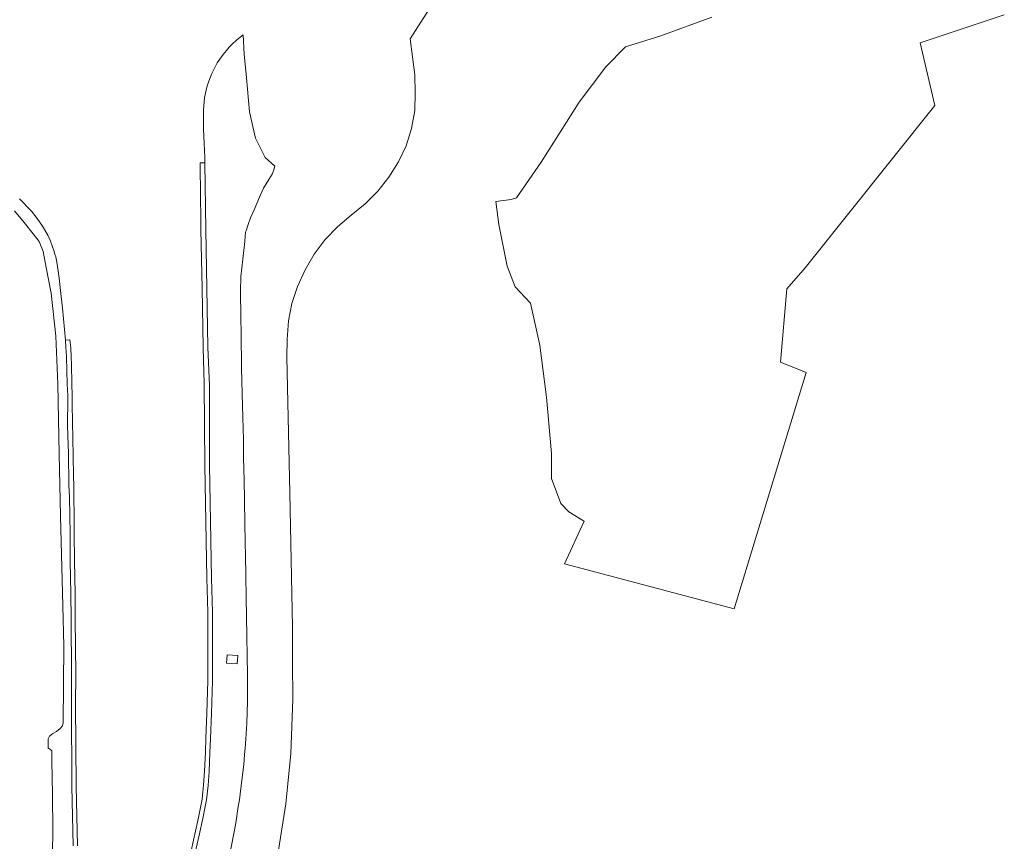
# Model space of a CAD drawing. Header units: metres. Extents: x 152610 to 160096, y 456114 to 462495.
# Tile 190 of 256: x 155710 to 155874, y 460509 to 460646. Entities that reach past the tile are written whole.
import ezdxf

# ---------------------------------------------------------------- set-up
doc = ezdxf.new("R2010")
doc.units = ezdxf.units.M
doc.header["$LTSCALE"] = 0.5
for name, color, linetype, lineweight in [('B-PV-GR-BOS_NAALD-GV', 251, 'CONTINUOUS', 13), ('B-PV-GR-GROENVOORZIENING-GV', 251, 'CONTINUOUS', 18), ('B-PV-VH-HALFVERHARDING_GRASBETONSTEEN-GV', 251, 'CONTINUOUS', 18), ('B-WE-GR-GROENVOORZIENING-GV', 252, 'CONTINUOUS', 18)]:
    doc.layers.add(name, color=color, linetype=linetype, lineweight=lineweight)

msp = doc.modelspace()

# ---------------------------------------------------------------- linework, layer by layer
at = {"layer": 'B-PV-GR-BOS_NAALD-GV', "flags": 128}
for points in [[(155779.913, 460650.289), (155774.992, 460642.527), (155775.357, 460639.526), (155775.746, 460636.53), (155775.845, 460633.529), (155775.75, 460630.62), (155775.195, 460627.637), (155774.304, 460624.762), (155773.031, 460622.088), (155771.437, 460619.55), (155769.604, 460617.224), (155767.491, 460615.1), (155765.162, 460613.21), (155762.875, 460611.265), (155760.82, 460609.142), (155758.991, 460606.739), (155757.539, 460604.132), (155756.246, 460601.33), (155755.269, 460598.505), (155754.72, 460595.613), (155754.506, 460592.54), (155754.484, 460589.583), (155754.936, 460567.053), (155755.386, 460544.663), (155755.413, 460540.329), (155755.422, 460538.911), (155755.461, 460532.69), (155755.112, 460523.682), (155754.282, 460515.299), (155752.92, 460506.534)], [(155873.869, 460646.516), (155859.864, 460641.89), (155862.28, 460631.424), (155840.731, 460604.452), (155837.694, 460600.976), (155836.642, 460588.758), (155840.879, 460587.05), (155828.935, 460547.763), (155800.686, 460555.201), (155803.946, 460562.317), (155803.821, 460562.393), (155801.419, 460563.844), (155800.083, 460565.259), (155798.532, 460569.416), (155798.487, 460573.595), (155797.694, 460582.962), (155796.574, 460591.573), (155795.032, 460598.563), (155792.484, 460601.261), (155791.106, 460604.705), (155789.767, 460611.678), (155789.267, 460615.461), (155791.814, 460615.794), (155792.666, 460616.093), (155796.77, 460622.04), (155803.089, 460632.012), (155807.548, 460637.887), (155810.816, 460641.22), (155816.725, 460643.039), (155825.173, 460646.137)]]:
    msp.add_lwpolyline(points, dxfattribs=at)
at = {"layer": 'B-PV-GR-GROENVOORZIENING-GV', "flags": 128}
for points in [[(155744.894, 460506.361), (155745.598, 460510.11), (155745.96, 460512.091), (155746.38, 460514.871), (155746.573, 460515.994), (155747, 460519.239), (155747.284, 460521.859), (155747.413, 460523.516), (155747.523, 460524.581), (155747.633, 460526.072), (155747.788, 460528.696), (155747.898, 460532.347), (155747.904, 460534.836), (155747.904, 460536.668), (155747.885, 460540.041), (155747.807, 460543.046), (155747.743, 460546.599), (155747.71, 460549.365), (155747.614, 460553.552), (155747.465, 460561.783), (155747.394, 460565.924), (155747.349, 460569.097), (155747.271, 460572.895), (155747.232, 460575.828), (155747.142, 460579.608), (155747.058, 460583.491), (155746.942, 460587.826), (155746.869, 460593.533), (155746.818, 460596.181), (155746.747, 460600.592), (155746.829, 460603.03), (155747.122, 460605.873), (155747.499, 460608.836), (155747.534, 460609.692), (155747.613, 460610.383), (155747.698, 460610.627), (155748.012, 460611.679), (155748.425, 460612.756), (155749.002, 460614.12), (155749.934, 460616.202), (155750.569, 460617.683), (155751.473, 460619.129), (155752.035, 460620.041), (155752.218, 460620.592), (155752.489, 460621.342), (155750.883, 460622.791), (155749.23, 460625.989), (155748.27, 460630.412), (155747.737, 460636.062), (155747.363, 460640.005), (155747.223, 460643.211), (155746.063, 460642.325), (155745.347, 460641.627), (155744.874, 460641.127), (155744.415, 460640.575), (155743.873, 460639.932), (155743.288, 460639.154), (155742.877, 460638.548), (155742.626, 460638.09), (155741.988, 460636.755), (155741.631, 460635.912), (155741.214, 460634.719), (155740.77, 460632.765), (155740.572, 460630.733), (155740.615, 460627.491), (155740.695, 460625.18), (155740.807, 460622.73), (155740.821, 460621.919), (155741.011, 460610.823), (155741.297, 460591.237), (155741.568, 460584.857), (155741.592, 460571.606), (155741.923, 460552.844), (155742.088, 460547.171), (155742.098, 460540.751), (155742.088, 460535.724), (155741.932, 460530.382), (155741.747, 460526.169), (155741.67, 460523.865), (155741.533, 460520.698), (155741.356, 460518.38), (155741.107, 460515.954), (155740.505, 460512.855), (155739.881, 460510.1), (155739.067, 460506.485)], [(155718.882, 460508.299), (155718.693, 460518.254), (155718.6, 460531.902), (155718.618, 460536.821), (155718.545, 460546.053), (155718.507, 460550.216), (155718.417, 460555.687), (155718.378, 460560.23), (155718.332, 460563.191), (155718.295, 460566.404), (155718.192, 460568.257), (155718.169, 460569.642), (155718.131, 460572.3), (155718.111, 460573.573), (155718.028, 460576.529), (155717.968, 460578.36), (155717.982, 460579.838), (155718.041, 460581.131), (155718.011, 460583.143), (155717.879, 460585.175), (155717.842, 460587.258), (155717.777, 460589.71), (155717.712, 460591.25), (155717.638, 460592.423), (155717.113, 460597.716), (155716.812, 460600.668), (155716.584, 460602.731), (155716.25, 460605.051), (155715.993, 460606.292), (155715.865, 460606.724), (155715.682, 460607.316), (155715.106, 460608.896), (155714.664, 460609.86), (155713.788, 460611.385), (155712.906, 460612.68), (155711.943, 460613.854), (155711.331, 460614.551), (155710.594, 460615.324), (155709.985, 460615.898)], [(155709.157, 460613.94), (155710.771, 460611.999), (155712.274, 460610.094), (155713.26, 460608.804), (155713.938, 460607.151), (155714.393, 460604.522), (155715.24, 460600.214), (155716.007, 460593.104), (155716.331, 460585.111), (155716.562, 460573.539), (155716.783, 460563.17), (155717.115, 460550.382), (155717.368, 460541.58), (155717.263, 460528.776), (155717.126, 460528.253), (155716.759, 460527.819), (155716.105, 460527.33), (155715.509, 460526.981), (155714.976, 460526.568), (155714.734, 460526.11), (155714.769, 460524.502), (155714.973, 460524.446), (155715.332, 460524.141), (155715.37, 460522.413), (155715.46, 460516.923), (155715.505, 460510.781), (155715.421, 460503.651)]]:
    msp.add_lwpolyline(points, dxfattribs=at)
msp.add_lwpolyline([(155744.436, 460538.71), (155744.521, 460540.105), (155746.282, 460539.997), (155746.197, 460538.602)], close=True, dxfattribs=at)
at = {"layer": 'B-PV-VH-HALFVERHARDING_GRASBETONSTEEN-GV', "flags": 128}
for points in [[(155739.067, 460506.485), (155739.881, 460510.1), (155740.505, 460512.855), (155741.107, 460515.954), (155741.356, 460518.38), (155741.533, 460520.698), (155741.67, 460523.865), (155741.747, 460526.169), (155741.932, 460530.382), (155742.088, 460535.724), (155742.098, 460540.751), (155742.088, 460547.171), (155741.923, 460552.844), (155741.592, 460571.606), (155741.568, 460584.857), (155741.297, 460591.237), (155741.011, 460610.823), (155740.821, 460621.919), (155740.057, 460621.906), (155740.062, 460621.283), (155740.135, 460612.227), (155740.147, 460610.752), (155740.369, 460601.063), (155740.539, 460591.215), (155740.692, 460585.157), (155740.834, 460571.598), (155741.165, 460552.826), (155741.305, 460547.185), (155741.34, 460540.752), (155741.33, 460535.736), (155741.175, 460530.409), (155740.99, 460526.198), (155740.912, 460523.894), (155740.776, 460520.743), (155740.6, 460518.448), (155740.356, 460516.065), (155739.763, 460513.011), (155739.142, 460510.267), (155738.297, 460506.513)], [(155719.602, 460508.309), (155719.413, 460518.263), (155719.32, 460531.903), (155719.338, 460536.823), (155719.265, 460546.059), (155719.227, 460550.225), (155719.137, 460555.696), (155719.098, 460560.239), (155719.052, 460563.2), (155719.015, 460566.411), (155718.998, 460568.311), (155718.975, 460569.704), (155718.948, 460570.591), (155718.925, 460572.331), (155718.905, 460573.606), (155718.868, 460575.599), (155718.865, 460576.547), (155718.804, 460578.384), (155718.784, 460579.398), (155718.761, 460581.141), (155718.731, 460583.154), (155718.697, 460585.211), (155718.644, 460588.313), (155718.577, 460589.647), (155718.52, 460591.129), (155718.354, 460592.494), (155717.638, 460592.423), (155717.712, 460591.25), (155717.777, 460589.71), (155717.842, 460587.258), (155717.879, 460585.175), (155718.011, 460583.143), (155718.041, 460581.131), (155717.982, 460579.838), (155717.968, 460578.36), (155718.028, 460576.529), (155718.111, 460573.573), (155718.131, 460572.3), (155718.169, 460569.642), (155718.192, 460568.257), (155718.295, 460566.404), (155718.332, 460563.191), (155718.378, 460560.23), (155718.417, 460555.687), (155718.507, 460550.216), (155718.545, 460546.053), (155718.618, 460536.821), (155718.6, 460531.902), (155718.693, 460518.254), (155718.882, 460508.299)]]:
    msp.add_lwpolyline(points, dxfattribs=at)
at = {"layer": 'B-WE-GR-GROENVOORZIENING-GV', "flags": 128}
msp.add_lwpolyline([(155744.894, 460506.361), (155745.598, 460510.11), (155745.96, 460512.091), (155746.38, 460514.871), (155746.573, 460515.994), (155747, 460519.239), (155747.284, 460521.859), (155747.413, 460523.516), (155747.523, 460524.581), (155747.633, 460526.072), (155747.788, 460528.696), (155747.898, 460532.347), (155747.904, 460534.836), (155747.904, 460536.668), (155747.885, 460540.041), (155747.807, 460543.046), (155747.743, 460546.599), (155747.71, 460549.365), (155747.614, 460553.552), (155747.465, 460561.783), (155747.394, 460565.924), (155747.349, 460569.097), (155747.271, 460572.895), (155747.232, 460575.828), (155747.142, 460579.608), (155747.058, 460583.491), (155746.942, 460587.826), (155746.869, 460593.533), (155746.818, 460596.181), (155746.747, 460600.592), (155746.829, 460603.03), (155747.122, 460605.873), (155747.499, 460608.836), (155747.534, 460609.692), (155747.613, 460610.383), (155747.698, 460610.627), (155748.012, 460611.679), (155748.425, 460612.756), (155749.002, 460614.12), (155749.934, 460616.202), (155750.569, 460617.683), (155751.473, 460619.129), (155752.035, 460620.041), (155752.218, 460620.592), (155752.489, 460621.342), (155750.883, 460622.791), (155749.23, 460625.989), (155748.27, 460630.412), (155747.737, 460636.062), (155747.363, 460640.005), (155747.223, 460643.211), (155746.063, 460642.325), (155745.347, 460641.627), (155744.874, 460641.127), (155744.415, 460640.575), (155743.873, 460639.932), (155743.288, 460639.154), (155742.877, 460638.548), (155742.626, 460638.09), (155741.988, 460636.755), (155741.631, 460635.912), (155741.214, 460634.719), (155740.77, 460632.765), (155740.572, 460630.733), (155740.615, 460627.491), (155740.695, 460625.18), (155740.807, 460622.73), (155740.821, 460621.919), (155741.011, 460610.823), (155741.297, 460591.237), (155741.568, 460584.857), (155741.592, 460571.606), (155741.923, 460552.844), (155742.088, 460547.171), (155742.098, 460540.751), (155742.088, 460535.724), (155741.932, 460530.382), (155741.747, 460526.169), (155741.67, 460523.865), (155741.533, 460520.698), (155741.356, 460518.38), (155741.107, 460515.954), (155740.505, 460512.855), (155739.881, 460510.1), (155739.067, 460506.485)], dxfattribs=at)

doc.saveas('drawing.dxf')
